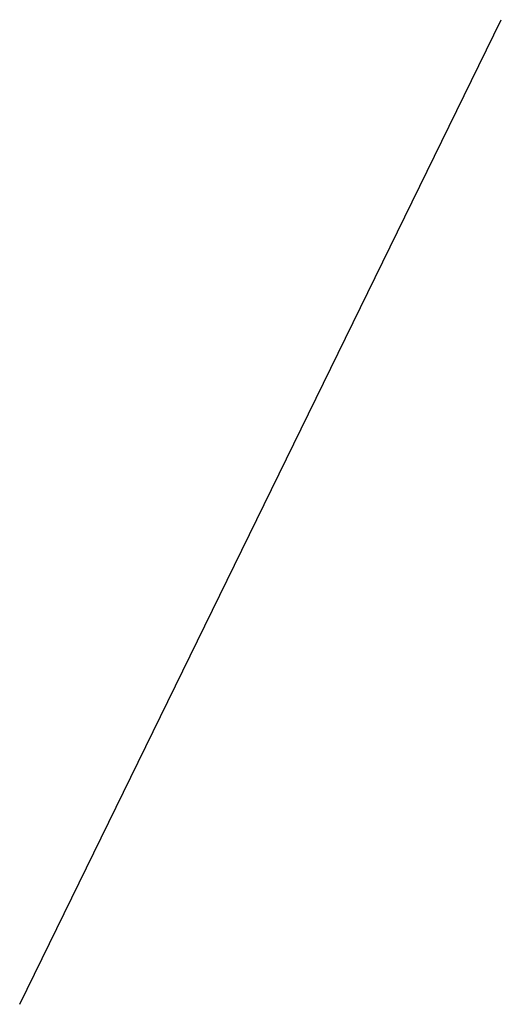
# Model space of a CAD drawing. Header units: millimetres. Extents: x 334 to 408, y 5398 to 5548.
import ezdxf

# ---------------------------------------------------------------- set-up
doc = ezdxf.new("R2010")
doc.units = ezdxf.units.MM
doc.header["$LTSCALE"] = 9

# ---------------------------------------------------------------- blocks, each defined once
blk = doc.blocks.new('HD22-025')
blk.add_line((334.26, 5397.98), (407.6, 5547.98))

msp = doc.modelspace()

# ---------------------------------------------------------------- block references
msp.add_blockref('HD22-025', (0, 0))

doc.saveas('drawing.dxf')
